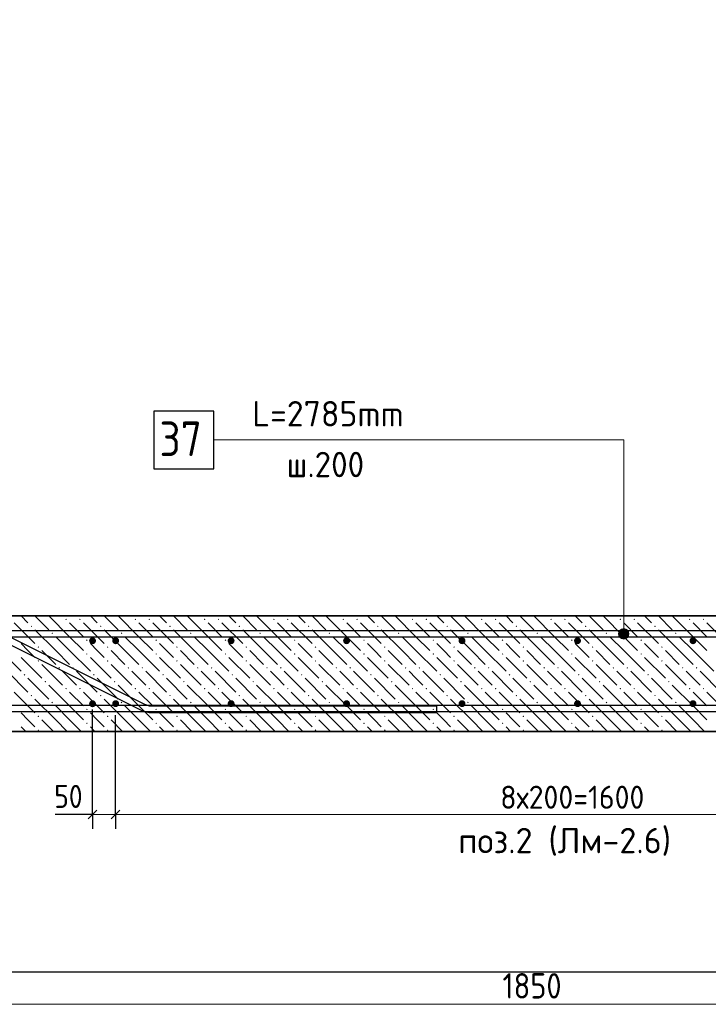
# Model space of a CAD drawing. Header units: millimetres. Extents: x 0 to 21000, y -5 to 14855.
# Tile 19 of 24: x 14002 to 16984, y 7271 to 11536. Entities that reach past the tile are written whole.
import ezdxf

# ---------------------------------------------------------------- set-up
doc = ezdxf.new("R2010")
doc.units = ezdxf.units.MM
for name, color, linetype, lineweight in [('Standard', 7, 'Continuous', 25), ('Обрамление П-обр. равн.', 7, 'Continuous', 25), ('Позиционная метка линия выноска', 7, 'Continuous', 13), ('Размерная линия_ общее', 7, 'Continuous', 13), ('Фоновоя арматура Х1', 7, 'Continuous', 25)]:
    doc.layers.add(name, color=color, linetype=linetype, lineweight=lineweight)
doc.layers.add('ЖБ Лестница', color=7, linetype='Continuous', lineweight=25, true_color=0xe0e0ff)
doc.layers.add('Размерная выноска', color=7, linetype='Continuous')
doc.styles.add('ISOCPEUR', font='txt')

msp = doc.modelspace()

# ---------------------------------------------------------------- hatches: boundary and pattern name
at = {"linetype": 'Continuous', "lineweight": 25, "transparency": 33554687}
for points in [[(14332.5, 8845.9), (14331.3, 8851.7), (14328.1, 8856.5), (14323.2, 8859.8), (14317.5, 8860.9), (14311.7, 8859.8), (14306.8, 8856.5), (14303.6, 8851.7), (14302.5, 8845.9), (14303.6, 8840.2), (14306.8, 8835.3), (14311.7, 8832.1), (14317.5, 8830.9), (14323.2, 8832.1), (14328.1, 8835.3), (14331.3, 8840.2)], [(14332.5, 8572.9), (14331.3, 8578.7), (14328.1, 8583.6), (14323.2, 8586.8), (14317.5, 8587.9), (14311.7, 8586.8), (14306.8, 8583.6), (14303.6, 8578.7), (14302.5, 8572.9), (14303.6, 8567.2), (14306.8, 8562.3), (14311.7, 8559.1), (14317.5, 8557.9), (14323.2, 8559.1), (14328.1, 8562.3), (14331.3, 8567.2)]]:
    msp.add_hatch(color=7, dxfattribs=at).paths.add_polyline_path(points)
at = {"layer": 'ЖБ Лестница', "linetype": 'Continuous', "lineweight": 18, "transparency": 33554687}
for points in [[(14199.7, 8938.4), (14202.9, 8941.7), (14206.2, 8938.4), (14202.9, 8935.2)], [(14259.7, 8938.4), (14262.9, 8941.7), (14266.2, 8938.4), (14262.9, 8935.2)], [(14499.7, 8938.4), (14502.9, 8941.7), (14506.2, 8938.4), (14502.9, 8935.2)], [(14559.7, 8938.4), (14562.9, 8941.7), (14566.2, 8938.4), (14562.9, 8935.2)], [(14799.7, 8938.4), (14802.9, 8941.7), (14806.2, 8938.4), (14802.9, 8935.2)], [(14859.7, 8938.4), (14862.9, 8941.7), (14866.2, 8938.4), (14862.9, 8935.2)], [(15099.7, 8938.4), (15102.9, 8941.7), (15106.2, 8938.4), (15102.9, 8935.2)], [(15159.7, 8938.4), (15162.9, 8941.7), (15166.2, 8938.4), (15162.9, 8935.2)], [(15399.7, 8938.4), (15402.9, 8941.7), (15406.2, 8938.4), (15402.9, 8935.2)], [(15459.7, 8938.4), (15462.9, 8941.7), (15466.2, 8938.4), (15462.9, 8935.2)], [(15699.7, 8938.4), (15702.9, 8941.7), (15706.2, 8938.4), (15702.9, 8935.2)], [(15759.7, 8938.4), (15762.9, 8941.7), (15766.2, 8938.4), (15762.9, 8935.2)], [(15999.7, 8938.4), (16002.9, 8941.7), (16006.2, 8938.4), (16002.9, 8935.2)], [(16059.7, 8938.4), (16062.9, 8941.7), (16066.2, 8938.4), (16062.9, 8935.2)], [(16299.7, 8938.4), (16302.9, 8941.7), (16306.2, 8938.4), (16302.9, 8935.2)], [(16359.7, 8938.4), (16362.9, 8941.7), (16366.2, 8938.4), (16362.9, 8935.2)], [(16599.7, 8938.4), (16602.9, 8941.7), (16606.2, 8938.4), (16602.9, 8935.2)], [(16659.7, 8938.4), (16662.9, 8941.7), (16666.2, 8938.4), (16662.9, 8935.2)], [(16899.7, 8938.4), (16902.9, 8941.7), (16906.2, 8938.4), (16902.9, 8935.2)], [(16959.7, 8938.4), (16962.9, 8941.7), (16966.2, 8938.4), (16962.9, 8935.2)], [(14049.7, 8908.4), (14052.9, 8911.7), (14056.2, 8908.4), (14052.9, 8905.2)], [(14139.7, 8878.4), (14142.9, 8881.7), (14146.2, 8878.4), (14142.9, 8875.2)], [(14349.7, 8908.4), (14352.9, 8911.7), (14356.2, 8908.4), (14352.9, 8905.2)], [(14439.7, 8878.4), (14442.9, 8881.7), (14446.2, 8878.4), (14442.9, 8875.2)], [(14649.7, 8908.4), (14652.9, 8911.7), (14656.2, 8908.4), (14652.9, 8905.2)], [(14739.7, 8878.4), (14742.9, 8881.7), (14746.2, 8878.4), (14742.9, 8875.2)], [(14949.7, 8908.4), (14952.9, 8911.7), (14956.2, 8908.4), (14952.9, 8905.2)], [(15039.7, 8878.4), (15042.9, 8881.7), (15046.2, 8878.4), (15042.9, 8875.2)], [(15249.7, 8908.4), (15252.9, 8911.7), (15256.2, 8908.4), (15252.9, 8905.2)], [(15339.7, 8878.4), (15342.9, 8881.7), (15346.2, 8878.4), (15342.9, 8875.2)], [(15549.7, 8908.4), (15552.9, 8911.7), (15556.2, 8908.4), (15552.9, 8905.2)], [(15639.7, 8878.4), (15642.9, 8881.7), (15646.2, 8878.4), (15642.9, 8875.2)], [(15849.7, 8908.4), (15852.9, 8911.7), (15856.2, 8908.4), (15852.9, 8905.2)], [(15939.7, 8878.4), (15942.9, 8881.7), (15946.2, 8878.4), (15942.9, 8875.2)], [(16149.7, 8908.4), (16152.9, 8911.7), (16156.2, 8908.4), (16152.9, 8905.2)], [(16239.7, 8878.4), (16242.9, 8881.7), (16246.2, 8878.4), (16242.9, 8875.2)], [(16449.7, 8908.4), (16452.9, 8911.7), (16456.2, 8908.4), (16452.9, 8905.2)], [(16539.7, 8878.4), (16542.9, 8881.7), (16546.2, 8878.4), (16542.9, 8875.2)], [(16749.7, 8908.4), (16752.9, 8911.7), (16756.2, 8908.4), (16752.9, 8905.2)], [(16839.7, 8878.4), (16842.9, 8881.7), (16846.2, 8878.4), (16842.9, 8875.2)], [(14289.7, 8848.4), (14292.9, 8851.7), (14296.2, 8848.4), (14292.9, 8845.2)], [(14589.7, 8848.4), (14592.9, 8851.7), (14596.2, 8848.4), (14592.9, 8845.2)], [(14889.7, 8848.4), (14892.9, 8851.7), (14896.2, 8848.4), (14892.9, 8845.2)], [(15189.7, 8848.4), (15192.9, 8851.7), (15196.2, 8848.4), (15192.9, 8845.2)], [(15489.7, 8848.4), (15492.9, 8851.7), (15496.2, 8848.4), (15492.9, 8845.2)], [(15789.7, 8848.4), (15792.9, 8851.7), (15796.2, 8848.4), (15792.9, 8845.2)], [(16089.7, 8848.4), (16092.9, 8851.7), (16096.2, 8848.4), (16092.9, 8845.2)], [(16389.7, 8848.4), (16392.9, 8851.7), (16396.2, 8848.4), (16392.9, 8845.2)], [(16689.7, 8848.4), (16692.9, 8851.7), (16696.2, 8848.4), (16692.9, 8845.2)], [(14079.7, 8818.4), (14082.9, 8821.7), (14086.2, 8818.4), (14082.9, 8815.2)], [(14289.7, 8788.4), (14292.9, 8791.7), (14296.2, 8788.4), (14292.9, 8785.2)], [(14379.7, 8818.4), (14382.9, 8821.7), (14386.2, 8818.4), (14382.9, 8815.2)], [(14589.7, 8788.4), (14592.9, 8791.7), (14596.2, 8788.4), (14592.9, 8785.2)], [(14679.7, 8818.4), (14682.9, 8821.7), (14686.2, 8818.4), (14682.9, 8815.2)], [(14889.7, 8788.4), (14892.9, 8791.7), (14896.2, 8788.4), (14892.9, 8785.2)], [(14979.7, 8818.4), (14982.9, 8821.7), (14986.2, 8818.4), (14982.9, 8815.2)], [(15189.7, 8788.4), (15192.9, 8791.7), (15196.2, 8788.4), (15192.9, 8785.2)], [(15279.7, 8818.4), (15282.9, 8821.7), (15286.2, 8818.4), (15282.9, 8815.2)], [(15489.7, 8788.4), (15492.9, 8791.7), (15496.2, 8788.4), (15492.9, 8785.2)], [(15579.7, 8818.4), (15582.9, 8821.7), (15586.2, 8818.4), (15582.9, 8815.2)], [(15789.7, 8788.4), (15792.9, 8791.7), (15796.2, 8788.4), (15792.9, 8785.2)], [(15879.7, 8818.4), (15882.9, 8821.7), (15886.2, 8818.4), (15882.9, 8815.2)], [(16089.7, 8788.4), (16092.9, 8791.7), (16096.2, 8788.4), (16092.9, 8785.2)], [(16179.7, 8818.4), (16182.9, 8821.7), (16186.2, 8818.4), (16182.9, 8815.2)], [(16389.7, 8788.4), (16392.9, 8791.7), (16396.2, 8788.4), (16392.9, 8785.2)], [(16479.7, 8818.4), (16482.9, 8821.7), (16486.2, 8818.4), (16482.9, 8815.2)], [(16689.7, 8788.4), (16692.9, 8791.7), (16696.2, 8788.4), (16692.9, 8785.2)], [(16779.7, 8818.4), (16782.9, 8821.7), (16786.2, 8818.4), (16782.9, 8815.2)], [(14079.7, 8758.4), (14082.9, 8761.7), (14086.2, 8758.4), (14082.9, 8755.2)], [(14379.7, 8758.4), (14382.9, 8761.7), (14386.2, 8758.4), (14382.9, 8755.2)], [(14679.7, 8758.4), (14682.9, 8761.7), (14686.2, 8758.4), (14682.9, 8755.2)], [(14979.7, 8758.4), (14982.9, 8761.7), (14986.2, 8758.4), (14982.9, 8755.2)], [(15279.7, 8758.4), (15282.9, 8761.7), (15286.2, 8758.4), (15282.9, 8755.2)], [(15579.7, 8758.4), (15582.9, 8761.7), (15586.2, 8758.4), (15582.9, 8755.2)], [(15879.7, 8758.4), (15882.9, 8761.7), (15886.2, 8758.4), (15882.9, 8755.2)], [(16179.7, 8758.4), (16182.9, 8761.7), (16186.2, 8758.4), (16182.9, 8755.2)], [(16479.7, 8758.4), (16482.9, 8761.7), (16486.2, 8758.4), (16482.9, 8755.2)], [(16779.7, 8758.4), (16782.9, 8761.7), (16786.2, 8758.4), (16782.9, 8755.2)], [(14019.7, 8698.4), (14022.9, 8701.7), (14026.2, 8698.4), (14022.9, 8695.2)], [(14169.7, 8728.4), (14172.9, 8731.7), (14176.2, 8728.4), (14172.9, 8725.2)], [(14229.7, 8728.4), (14232.9, 8731.7), (14236.2, 8728.4), (14232.9, 8725.2)], [(14319.7, 8698.4), (14322.9, 8701.7), (14326.2, 8698.4), (14322.9, 8695.2)], [(14469.7, 8728.4), (14472.9, 8731.7), (14476.2, 8728.4), (14472.9, 8725.2)], [(14529.7, 8728.4), (14532.9, 8731.7), (14536.2, 8728.4), (14532.9, 8725.2)], [(14619.7, 8698.4), (14622.9, 8701.7), (14626.2, 8698.4), (14622.9, 8695.2)], [(14769.7, 8728.4), (14772.9, 8731.7), (14776.2, 8728.4), (14772.9, 8725.2)], [(14829.7, 8728.4), (14832.9, 8731.7), (14836.2, 8728.4), (14832.9, 8725.2)], [(14919.7, 8698.4), (14922.9, 8701.7), (14926.2, 8698.4), (14922.9, 8695.2)], [(15069.7, 8728.4), (15072.9, 8731.7), (15076.2, 8728.4), (15072.9, 8725.2)], [(15129.7, 8728.4), (15132.9, 8731.7), (15136.2, 8728.4), (15132.9, 8725.2)], [(15219.7, 8698.4), (15222.9, 8701.7), (15226.2, 8698.4), (15222.9, 8695.2)], [(15369.7, 8728.4), (15372.9, 8731.7), (15376.2, 8728.4), (15372.9, 8725.2)], [(15429.7, 8728.4), (15432.9, 8731.7), (15436.2, 8728.4), (15432.9, 8725.2)], [(15519.7, 8698.4), (15522.9, 8701.7), (15526.2, 8698.4), (15522.9, 8695.2)], [(15669.7, 8728.4), (15672.9, 8731.7), (15676.2, 8728.4), (15672.9, 8725.2)], [(15729.7, 8728.4), (15732.9, 8731.7), (15736.2, 8728.4), (15732.9, 8725.2)], [(15819.7, 8698.4), (15822.9, 8701.7), (15826.2, 8698.4), (15822.9, 8695.2)], [(15969.7, 8728.4), (15972.9, 8731.7), (15976.2, 8728.4), (15972.9, 8725.2)], [(16029.7, 8728.4), (16032.9, 8731.7), (16036.2, 8728.4), (16032.9, 8725.2)], [(16119.7, 8698.4), (16122.9, 8701.7), (16126.2, 8698.4), (16122.9, 8695.2)], [(16269.7, 8728.4), (16272.9, 8731.7), (16276.2, 8728.4), (16272.9, 8725.2)], [(16329.7, 8728.4), (16332.9, 8731.7), (16336.2, 8728.4), (16332.9, 8725.2)], [(16419.7, 8698.4), (16422.9, 8701.7), (16426.2, 8698.4), (16422.9, 8695.2)], [(16569.7, 8728.4), (16572.9, 8731.7), (16576.2, 8728.4), (16572.9, 8725.2)], [(16629.7, 8728.4), (16632.9, 8731.7), (16636.2, 8728.4), (16632.9, 8725.2)], [(16719.7, 8698.4), (16722.9, 8701.7), (16726.2, 8698.4), (16722.9, 8695.2)], [(16869.7, 8728.4), (16872.9, 8731.7), (16876.2, 8728.4), (16872.9, 8725.2)], [(16929.7, 8728.4), (16932.9, 8731.7), (16936.2, 8728.4), (16932.9, 8725.2)], [(14109.7, 8668.4), (14112.9, 8671.7), (14116.2, 8668.4), (14112.9, 8665.2)], [(14409.7, 8668.4), (14412.9, 8671.7), (14416.2, 8668.4), (14412.9, 8665.2)], [(14709.7, 8668.4), (14712.9, 8671.7), (14716.2, 8668.4), (14712.9, 8665.2)], [(15009.7, 8668.4), (15012.9, 8671.7), (15016.2, 8668.4), (15012.9, 8665.2)], [(15309.7, 8668.4), (15312.9, 8671.7), (15316.2, 8668.4), (15312.9, 8665.2)], [(15609.7, 8668.4), (15612.9, 8671.7), (15616.2, 8668.4), (15612.9, 8665.2)], [(15909.7, 8668.4), (15912.9, 8671.7), (15916.2, 8668.4), (15912.9, 8665.2)], [(16209.7, 8668.4), (16212.9, 8671.7), (16216.2, 8668.4), (16212.9, 8665.2)], [(16509.7, 8668.4), (16512.9, 8671.7), (16516.2, 8668.4), (16512.9, 8665.2)], [(16809.7, 8668.4), (16812.9, 8671.7), (16816.2, 8668.4), (16812.9, 8665.2)], [(14199.7, 8638.4), (14202.9, 8641.7), (14206.2, 8638.4), (14202.9, 8635.2)], [(14259.7, 8638.4), (14262.9, 8641.7), (14266.2, 8638.4), (14262.9, 8635.2)], [(14499.7, 8638.4), (14502.9, 8641.7), (14506.2, 8638.4), (14502.9, 8635.2)], [(14559.7, 8638.4), (14562.9, 8641.7), (14566.2, 8638.4), (14562.9, 8635.2)], [(14799.7, 8638.4), (14802.9, 8641.7), (14806.2, 8638.4), (14802.9, 8635.2)], [(14859.7, 8638.4), (14862.9, 8641.7), (14866.2, 8638.4), (14862.9, 8635.2)], [(15099.7, 8638.4), (15102.9, 8641.7), (15106.2, 8638.4), (15102.9, 8635.2)], [(15159.7, 8638.4), (15162.9, 8641.7), (15166.2, 8638.4), (15162.9, 8635.2)], [(15399.7, 8638.4), (15402.9, 8641.7), (15406.2, 8638.4), (15402.9, 8635.2)], [(15459.7, 8638.4), (15462.9, 8641.7), (15466.2, 8638.4), (15462.9, 8635.2)], [(15699.7, 8638.4), (15702.9, 8641.7), (15706.2, 8638.4), (15702.9, 8635.2)], [(15759.7, 8638.4), (15762.9, 8641.7), (15766.2, 8638.4), (15762.9, 8635.2)], [(15999.7, 8638.4), (16002.9, 8641.7), (16006.2, 8638.4), (16002.9, 8635.2)], [(16059.7, 8638.4), (16062.9, 8641.7), (16066.2, 8638.4), (16062.9, 8635.2)], [(16299.7, 8638.4), (16302.9, 8641.7), (16306.2, 8638.4), (16302.9, 8635.2)], [(16359.7, 8638.4), (16362.9, 8641.7), (16366.2, 8638.4), (16362.9, 8635.2)], [(16599.7, 8638.4), (16602.9, 8641.7), (16606.2, 8638.4), (16602.9, 8635.2)], [(16659.7, 8638.4), (16662.9, 8641.7), (16666.2, 8638.4), (16662.9, 8635.2)], [(16899.7, 8638.4), (16902.9, 8641.7), (16906.2, 8638.4), (16902.9, 8635.2)], [(16959.7, 8638.4), (16962.9, 8641.7), (16966.2, 8638.4), (16962.9, 8635.2)], [(14049.7, 8608.4), (14052.9, 8611.7), (14056.2, 8608.4), (14052.9, 8605.2)], [(14139.7, 8578.4), (14142.9, 8581.7), (14146.2, 8578.4), (14142.9, 8575.2)], [(14349.7, 8608.4), (14352.9, 8611.7), (14356.2, 8608.4), (14352.9, 8605.2)], [(14439.7, 8578.4), (14442.9, 8581.7), (14446.2, 8578.4), (14442.9, 8575.2)], [(14649.7, 8608.4), (14652.9, 8611.7), (14656.2, 8608.4), (14652.9, 8605.2)], [(14739.7, 8578.4), (14742.9, 8581.7), (14746.2, 8578.4), (14742.9, 8575.2)], [(14949.7, 8608.4), (14952.9, 8611.7), (14956.2, 8608.4), (14952.9, 8605.2)], [(15039.7, 8578.4), (15042.9, 8581.7), (15046.2, 8578.4), (15042.9, 8575.2)], [(15249.7, 8608.4), (15252.9, 8611.7), (15256.2, 8608.4), (15252.9, 8605.2)], [(15339.7, 8578.4), (15342.9, 8581.7), (15346.2, 8578.4), (15342.9, 8575.2)], [(15549.7, 8608.4), (15552.9, 8611.7), (15556.2, 8608.4), (15552.9, 8605.2)], [(15639.7, 8578.4), (15642.9, 8581.7), (15646.2, 8578.4), (15642.9, 8575.2)], [(15849.7, 8608.4), (15852.9, 8611.7), (15856.2, 8608.4), (15852.9, 8605.2)], [(15939.7, 8578.4), (15942.9, 8581.7), (15946.2, 8578.4), (15942.9, 8575.2)], [(16149.7, 8608.4), (16152.9, 8611.7), (16156.2, 8608.4), (16152.9, 8605.2)], [(16239.7, 8578.4), (16242.9, 8581.7), (16246.2, 8578.4), (16242.9, 8575.2)], [(16449.7, 8608.4), (16452.9, 8611.7), (16456.2, 8608.4), (16452.9, 8605.2)], [(16539.7, 8578.4), (16542.9, 8581.7), (16546.2, 8578.4), (16542.9, 8575.2)], [(16749.7, 8608.4), (16752.9, 8611.7), (16756.2, 8608.4), (16752.9, 8605.2)], [(16839.7, 8578.4), (16842.9, 8581.7), (16846.2, 8578.4), (16842.9, 8575.2)], [(14289.7, 8548.4), (14292.9, 8551.7), (14296.2, 8548.4), (14292.9, 8545.2)], [(14589.7, 8548.4), (14592.9, 8551.7), (14596.2, 8548.4), (14592.9, 8545.2)], [(14889.7, 8548.4), (14892.9, 8551.7), (14896.2, 8548.4), (14892.9, 8545.2)], [(15189.7, 8548.4), (15192.9, 8551.7), (15196.2, 8548.4), (15192.9, 8545.2)], [(15489.7, 8548.4), (15492.9, 8551.7), (15496.2, 8548.4), (15492.9, 8545.2)], [(15789.7, 8548.4), (15792.9, 8551.7), (15796.2, 8548.4), (15792.9, 8545.2)], [(16089.7, 8548.4), (16092.9, 8551.7), (16096.2, 8548.4), (16092.9, 8545.2)], [(16389.7, 8548.4), (16392.9, 8551.7), (16396.2, 8548.4), (16392.9, 8545.2)], [(16689.7, 8548.4), (16692.9, 8551.7), (16696.2, 8548.4), (16692.9, 8545.2)], [(14079.7, 8518.4), (14082.9, 8521.7), (14086.2, 8518.4), (14082.9, 8515.2)], [(14289.7, 8488.4), (14292.9, 8491.7), (14296.2, 8488.4), (14292.9, 8485.2)], [(14379.7, 8518.4), (14382.9, 8521.7), (14386.2, 8518.4), (14382.9, 8515.2)], [(14589.7, 8488.4), (14592.9, 8491.7), (14596.2, 8488.4), (14592.9, 8485.2)], [(14679.7, 8518.4), (14682.9, 8521.7), (14686.2, 8518.4), (14682.9, 8515.2)], [(14889.7, 8488.4), (14892.9, 8491.7), (14896.2, 8488.4), (14892.9, 8485.2)], [(14979.7, 8518.4), (14982.9, 8521.7), (14986.2, 8518.4), (14982.9, 8515.2)], [(15189.7, 8488.4), (15192.9, 8491.7), (15196.2, 8488.4), (15192.9, 8485.2)], [(15279.7, 8518.4), (15282.9, 8521.7), (15286.2, 8518.4), (15282.9, 8515.2)], [(15489.7, 8488.4), (15492.9, 8491.7), (15496.2, 8488.4), (15492.9, 8485.2)], [(15579.7, 8518.4), (15582.9, 8521.7), (15586.2, 8518.4), (15582.9, 8515.2)], [(15789.7, 8488.4), (15792.9, 8491.7), (15796.2, 8488.4), (15792.9, 8485.2)], [(15879.7, 8518.4), (15882.9, 8521.7), (15886.2, 8518.4), (15882.9, 8515.2)], [(16089.7, 8488.4), (16092.9, 8491.7), (16096.2, 8488.4), (16092.9, 8485.2)], [(16179.7, 8518.4), (16182.9, 8521.7), (16186.2, 8518.4), (16182.9, 8515.2)], [(16389.7, 8488.4), (16392.9, 8491.7), (16396.2, 8488.4), (16392.9, 8485.2)], [(16479.7, 8518.4), (16482.9, 8521.7), (16486.2, 8518.4), (16482.9, 8515.2)], [(16689.7, 8488.4), (16692.9, 8491.7), (16696.2, 8488.4), (16692.9, 8485.2)], [(16779.7, 8518.4), (16782.9, 8521.7), (16786.2, 8518.4), (16782.9, 8515.2)], [(14079.7, 8458.4), (14082.9, 8461.7), (14086.2, 8458.4), (14082.9, 8455.2)], [(14379.7, 8458.4), (14382.9, 8461.7), (14386.2, 8458.4), (14382.9, 8455.2)], [(14679.7, 8458.4), (14682.9, 8461.7), (14686.2, 8458.4), (14682.9, 8455.2)], [(14979.7, 8458.4), (14982.9, 8461.7), (14986.2, 8458.4), (14982.9, 8455.2)], [(15279.7, 8458.4), (15282.9, 8461.7), (15286.2, 8458.4), (15282.9, 8455.2)], [(15579.7, 8458.4), (15582.9, 8461.7), (15586.2, 8458.4), (15582.9, 8455.2)], [(15879.7, 8458.4), (15882.9, 8461.7), (15886.2, 8458.4), (15882.9, 8455.2)], [(16179.7, 8458.4), (16182.9, 8461.7), (16186.2, 8458.4), (16182.9, 8455.2)], [(16479.7, 8458.4), (16482.9, 8461.7), (16486.2, 8458.4), (16482.9, 8455.2)], [(16779.7, 8458.4), (16782.9, 8461.7), (16786.2, 8458.4), (16782.9, 8455.2)]]:
    msp.add_hatch(color=7, dxfattribs=at).paths.add_polyline_path(points, flags=16)
at = {"layer": 'Позиционная метка линия выноска', "linetype": 'Continuous', "lineweight": 13, "transparency": 33554687}
for points in [[(16636.7, 8887.2), (16598, 8887.2), (16594.9, 8875.9)], [(16636.7, 8887.2), (16594.9, 8875.9), (16639.9, 8875.9)], [(16639.9, 8875.9), (16594.9, 8875.9), (16598, 8864.7)], [(16628.6, 8895.3), (16606.1, 8895.3), (16598, 8887.2)], [(16628.6, 8895.3), (16598, 8887.2), (16636.7, 8887.2)], [(16639.9, 8875.9), (16598, 8864.7), (16636.7, 8864.7)], [(16606.1, 8895.3), (16628.6, 8895.3), (16617.4, 8898.4)], [(16636.7, 8864.7), (16598, 8864.7), (16606.1, 8856.6)], [(16636.7, 8864.7), (16606.1, 8856.6), (16628.6, 8856.6)], [(16628.6, 8856.6), (16606.1, 8856.6), (16617.4, 8853.4)]]:
    msp.add_hatch(color=7, dxfattribs=at).paths.add_polyline_path(points)
at = {"layer": 'Фоновоя арматура Х1', "linetype": 'Continuous', "lineweight": 35, "transparency": 33554687}
for points in [[(14432.5, 8845.9), (14431.4, 8851.7), (14428.1, 8856.5), (14423.2, 8859.8), (14417.5, 8860.9), (14411.8, 8859.8), (14406.9, 8856.5), (14403.6, 8851.7), (14402.5, 8845.9), (14403.6, 8840.2), (14406.9, 8835.3), (14411.8, 8832.1), (14417.5, 8830.9), (14423.2, 8832.1), (14428.1, 8835.3), (14431.4, 8840.2)], [(14932.5, 8845.9), (14931.4, 8851.7), (14928.1, 8856.5), (14923.2, 8859.8), (14917.5, 8860.9), (14911.8, 8859.8), (14906.9, 8856.5), (14903.6, 8851.7), (14902.5, 8845.9), (14903.6, 8840.2), (14906.9, 8835.3), (14911.8, 8832.1), (14917.5, 8830.9), (14923.2, 8832.1), (14928.1, 8835.3), (14931.4, 8840.2)], [(15432.5, 8845.9), (15431.4, 8851.7), (15428.1, 8856.5), (15423.2, 8859.8), (15417.5, 8860.9), (15411.8, 8859.8), (15406.9, 8856.5), (15403.6, 8851.7), (15402.5, 8845.9), (15403.6, 8840.2), (15406.9, 8835.3), (15411.8, 8832.1), (15417.5, 8830.9), (15423.2, 8832.1), (15428.1, 8835.3), (15431.4, 8840.2)], [(15932.5, 8845.9), (15931.4, 8851.7), (15928.1, 8856.5), (15923.2, 8859.8), (15917.5, 8860.9), (15911.8, 8859.8), (15906.9, 8856.5), (15903.6, 8851.7), (15902.5, 8845.9), (15903.6, 8840.2), (15906.9, 8835.3), (15911.8, 8832.1), (15917.5, 8830.9), (15923.2, 8832.1), (15928.1, 8835.3), (15931.4, 8840.2)], [(16432.5, 8845.9), (16431.4, 8851.7), (16428.1, 8856.5), (16423.2, 8859.8), (16417.5, 8860.9), (16411.8, 8859.8), (16406.9, 8856.5), (16403.6, 8851.7), (16402.5, 8845.9), (16403.6, 8840.2), (16406.9, 8835.3), (16411.8, 8832.1), (16417.5, 8830.9), (16423.2, 8832.1), (16428.1, 8835.3), (16431.4, 8840.2)], [(16932.5, 8845.9), (16931.4, 8851.7), (16928.1, 8856.5), (16923.2, 8859.8), (16917.5, 8860.9), (16911.8, 8859.8), (16906.9, 8856.5), (16903.6, 8851.7), (16902.5, 8845.9), (16903.6, 8840.2), (16906.9, 8835.3), (16911.8, 8832.1), (16917.5, 8830.9), (16923.2, 8832.1), (16928.1, 8835.3), (16931.4, 8840.2)], [(14432.5, 8573.4), (14431.4, 8579.2), (14428.1, 8584), (14423.2, 8587.3), (14417.5, 8588.4), (14411.8, 8587.3), (14406.9, 8584), (14403.6, 8579.2), (14402.5, 8573.4), (14403.6, 8567.7), (14406.9, 8562.8), (14411.8, 8559.6), (14417.5, 8558.4), (14423.2, 8559.6), (14428.1, 8562.8), (14431.4, 8567.7)], [(14932.5, 8573.4), (14931.4, 8579.2), (14928.1, 8584), (14923.2, 8587.3), (14917.5, 8588.4), (14911.8, 8587.3), (14906.9, 8584), (14903.6, 8579.2), (14902.5, 8573.4), (14903.6, 8567.7), (14906.9, 8562.8), (14911.8, 8559.6), (14917.5, 8558.4), (14923.2, 8559.6), (14928.1, 8562.8), (14931.4, 8567.7)], [(15432.5, 8573.4), (15431.4, 8579.2), (15428.1, 8584), (15423.2, 8587.3), (15417.5, 8588.4), (15411.8, 8587.3), (15406.9, 8584), (15403.6, 8579.2), (15402.5, 8573.4), (15403.6, 8567.7), (15406.9, 8562.8), (15411.8, 8559.6), (15417.5, 8558.4), (15423.2, 8559.6), (15428.1, 8562.8), (15431.4, 8567.7)], [(15932.5, 8573.4), (15931.4, 8579.2), (15928.1, 8584), (15923.2, 8587.3), (15917.5, 8588.4), (15911.8, 8587.3), (15906.9, 8584), (15903.6, 8579.2), (15902.5, 8573.4), (15903.6, 8567.7), (15906.9, 8562.8), (15911.8, 8559.6), (15917.5, 8558.4), (15923.2, 8559.6), (15928.1, 8562.8), (15931.4, 8567.7)], [(16432.5, 8573.4), (16431.4, 8579.2), (16428.1, 8584), (16423.2, 8587.3), (16417.5, 8588.4), (16411.8, 8587.3), (16406.9, 8584), (16403.6, 8579.2), (16402.5, 8573.4), (16403.6, 8567.7), (16406.9, 8562.8), (16411.8, 8559.6), (16417.5, 8558.4), (16423.2, 8559.6), (16428.1, 8562.8), (16431.4, 8567.7)], [(16932.5, 8573.4), (16931.4, 8579.2), (16928.1, 8584), (16923.2, 8587.3), (16917.5, 8588.4), (16911.8, 8587.3), (16906.9, 8584), (16903.6, 8579.2), (16902.5, 8573.4), (16903.6, 8567.7), (16906.9, 8562.8), (16911.8, 8559.6), (16917.5, 8558.4), (16923.2, 8559.6), (16928.1, 8562.8), (16931.4, 8567.7)]]:
    msp.add_hatch(color=7, dxfattribs=at).paths.add_polyline_path(points)

# ---------------------------------------------------------------- linework, layer by layer
at = {"color": 7, "linetype": 'Continuous', "lineweight": 25, "transparency": 33554687}
for points in [[(5024, 13014.5), (13903.1, 8574.9), (13906.9, 8573.2), (13910.8, 8571.7), (13914.7, 8570.4), (13918.6, 8569.4), (13922.6, 8568.6), (13926.7, 8568), (13930.8, 8567.6), (13935, 8567.4), (18962.1, 8567.4), (18962.1, 8537.4)], [(18962.1, 8537.4), (13934.4, 8537.4), (13928.8, 8537.6), (13923, 8538.2), (13917.3, 8539), (13911.7, 8540.2), (13906.2, 8541.7), (13900.7, 8543.4), (13895.3, 8545.5), (13890.2, 8547.8), (5011.2, 12987.4)], [(5673.6, 13005.5), (14543, 8570.8), (14546.8, 8569.1), (14550.7, 8567.6), (14554.6, 8566.3), (14558.6, 8565.3), (14562.6, 8564.5), (14566.6, 8563.8), (14570.7, 8563.5), (14574.9, 8563.3), (15807, 8563.3), (15807, 8533.3), (14574.3, 8533.3), (14568.7, 8533.5), (14563, 8534.1), (14557.3, 8534.9), (14551.7, 8536.1), (14546.1, 8537.5), (14540.6, 8539.3), (14535.3, 8541.4), (14530.1, 8543.7), (5660.7, 12978.4)]]:
    msp.add_lwpolyline(points, dxfattribs=at)
at = {"layer": 'Standard', "color": 254, "linetype": 'Continuous', "lineweight": 25, "true_color": 0xc4c4ff, "transparency": 33554687}
msp.add_lwpolyline([(1561.4, 7410.9), (20514.7, 7410.9), (20514.7, 13946.1), (1561.4, 13946.1), (1561.4, 7410.9)], dxfattribs=at)
at = {"layer": 'ЖБ Лестница', "color": 7, "linetype": 'Continuous', "lineweight": 35, "transparency": 33554687}
for p, q in [((18542.9, 8953.4), (13917.9, 8953.4)), ((13917.9, 8453.4), (18542.9, 8453.4))]:
    msp.add_line(p, q, dxfattribs=at)
at = {"layer": 'ЖБ Лестница', "color": 9, "linetype": 'Continuous', "lineweight": 18, "true_color": 0xc7c7c7, "transparency": 33554687}
for p, q in [((13977.9, 8923.4), (14067.9, 8833.4)), ((14007.9, 8953.4), (14037.9, 8923.4)), ((14067.9, 8953.4), (14127.9, 8893.4)), ((14217.9, 8863.4), (14127.9, 8953.4)), ((14187.9, 8953.4), (14187.9, 8953.4)), ((14217.9, 8923.4), (14277.9, 8863.4)), ((14247.9, 8953.4), (14247.9, 8953.4)), ((14277.9, 8923.4), (14367.9, 8833.4)), ((14307.9, 8953.4), (14337.9, 8923.4)), ((14367.9, 8953.4), (14427.9, 8893.4)), ((14517.9, 8863.4), (14427.9, 8953.4)), ((14487.9, 8953.4), (14487.9, 8953.4)), ((14517.9, 8923.4), (14577.9, 8863.4)), ((14547.9, 8953.4), (14547.9, 8953.4)), ((14577.9, 8923.4), (14667.9, 8833.4)), ((14607.9, 8953.4), (14637.9, 8923.4)), ((14667.9, 8953.4), (14727.9, 8893.4)), ((14817.9, 8863.4), (14727.9, 8953.4)), ((14787.9, 8953.4), (14787.9, 8953.4)), ((14817.9, 8923.4), (14877.9, 8863.4)), ((14847.9, 8953.4), (14847.9, 8953.4)), ((14877.9, 8923.4), (14967.9, 8833.4)), ((14907.9, 8953.4), (14937.9, 8923.4)), ((14967.9, 8953.4), (15027.9, 8893.4)), ((15117.9, 8863.4), (15027.9, 8953.4)), ((15087.9, 8953.4), (15087.9, 8953.4)), ((15117.9, 8923.4), (15177.9, 8863.4)), ((15147.9, 8953.4), (15147.9, 8953.4)), ((15177.9, 8923.4), (15267.9, 8833.4)), ((15207.9, 8953.4), (15237.9, 8923.4)), ((15267.9, 8953.4), (15327.9, 8893.4)), ((15417.9, 8863.4), (15327.9, 8953.4)), ((15387.9, 8953.4), (15387.9, 8953.4)), ((15417.9, 8923.4), (15477.9, 8863.4)), ((15447.9, 8953.4), (15447.9, 8953.4)), ((15477.9, 8923.4), (15567.9, 8833.4)), ((15507.9, 8953.4), (15537.9, 8923.4)), ((15567.9, 8953.4), (15627.9, 8893.4)), ((15717.9, 8863.4), (15627.9, 8953.4)), ((15687.9, 8953.4), (15687.9, 8953.4)), ((15717.9, 8923.4), (15777.9, 8863.4)), ((15747.9, 8953.4), (15747.9, 8953.4)), ((15777.9, 8923.4), (15867.9, 8833.4)), ((15807.9, 8953.4), (15837.9, 8923.4)), ((15867.9, 8953.4), (15927.9, 8893.4)), ((16017.9, 8863.4), (15927.9, 8953.4)), ((15987.9, 8953.4), (15987.9, 8953.4)), ((16017.9, 8923.4), (16077.9, 8863.4)), ((16047.9, 8953.4), (16047.9, 8953.4)), ((16077.9, 8923.4), (16167.9, 8833.4)), ((16107.9, 8953.4), (16137.9, 8923.4)), ((16167.9, 8953.4), (16227.9, 8893.4)), ((16317.9, 8863.4), (16227.9, 8953.4)), ((16287.9, 8953.4), (16287.9, 8953.4)), ((16317.9, 8923.4), (16377.9, 8863.4)), ((16347.9, 8953.4), (16347.9, 8953.4)), ((16377.9, 8923.4), (16467.9, 8833.4)), ((16407.9, 8953.4), (16437.9, 8923.4)), ((16467.9, 8953.4), (16527.9, 8893.4)), ((16617.9, 8863.4), (16527.9, 8953.4)), ((16587.9, 8953.4), (16587.9, 8953.4)), ((16617.9, 8923.4), (16677.9, 8863.4)), ((16647.9, 8953.4), (16647.9, 8953.4)), ((16677.9, 8923.4), (16767.9, 8833.4)), ((16707.9, 8953.4), (16737.9, 8923.4)), ((16767.9, 8953.4), (16827.9, 8893.4)), ((16917.9, 8863.4), (16827.9, 8953.4)), ((16887.9, 8953.4), (16887.9, 8953.4)), ((16917.9, 8923.4), (16977.9, 8863.4)), ((16947.9, 8953.4), (16947.9, 8953.4)), ((16977.9, 8923.4), (17067.9, 8833.4)), ((14157.9, 8803.4), (14067.9, 8893.4)), ((14457.9, 8803.4), (14367.9, 8893.4)), ((14757.9, 8803.4), (14667.9, 8893.4)), ((15057.9, 8803.4), (14967.9, 8893.4)), ((15357.9, 8803.4), (15267.9, 8893.4)), ((15657.9, 8803.4), (15567.9, 8893.4)), ((15957.9, 8803.4), (15867.9, 8893.4)), ((16257.9, 8803.4), (16167.9, 8893.4)), ((16557.9, 8803.4), (16467.9, 8893.4)), ((16857.9, 8803.4), (16767.9, 8893.4)), ((14037.9, 8803.4), (14007.9, 8833.4)), ((14157.9, 8863.4), (14217.9, 8803.4)), ((14217.9, 8863.4), (14277.9, 8803.4)), ((14337.9, 8803.4), (14307.9, 8833.4)), ((14457.9, 8863.4), (14517.9, 8803.4)), ((14517.9, 8863.4), (14577.9, 8803.4)), ((14637.9, 8803.4), (14607.9, 8833.4)), ((14757.9, 8863.4), (14817.9, 8803.4)), ((14817.9, 8863.4), (14877.9, 8803.4)), ((14937.9, 8803.4), (14907.9, 8833.4)), ((15057.9, 8863.4), (15117.9, 8803.4)), ((15117.9, 8863.4), (15177.9, 8803.4)), ((15237.9, 8803.4), (15207.9, 8833.4)), ((15357.9, 8863.4), (15417.9, 8803.4)), ((15417.9, 8863.4), (15477.9, 8803.4)), ((15537.9, 8803.4), (15507.9, 8833.4)), ((15657.9, 8863.4), (15717.9, 8803.4)), ((15717.9, 8863.4), (15777.9, 8803.4)), ((15837.9, 8803.4), (15807.9, 8833.4)), ((15957.9, 8863.4), (16017.9, 8803.4)), ((16017.9, 8863.4), (16077.9, 8803.4)), ((16137.9, 8803.4), (16107.9, 8833.4)), ((16257.9, 8863.4), (16317.9, 8803.4)), ((16317.9, 8863.4), (16377.9, 8803.4)), ((16437.9, 8803.4), (16407.9, 8833.4)), ((16557.9, 8863.4), (16617.9, 8803.4)), ((16617.9, 8863.4), (16677.9, 8803.4)), ((16737.9, 8803.4), (16707.9, 8833.4)), ((16857.9, 8863.4), (16917.9, 8803.4)), ((16917.9, 8863.4), (16977.9, 8803.4)), ((13917.9, 8803.4), (14007.9, 8713.4)), ((14067.9, 8773.4), (14037.9, 8803.4)), ((14097.9, 8803.4), (14157.9, 8743.4)), ((14157.9, 8803.4), (14217.9, 8743.4)), ((14217.9, 8803.4), (14307.9, 8713.4)), ((14367.9, 8773.4), (14337.9, 8803.4)), ((14397.9, 8803.4), (14457.9, 8743.4)), ((14457.9, 8803.4), (14517.9, 8743.4)), ((14517.9, 8803.4), (14607.9, 8713.4)), ((14667.9, 8773.4), (14637.9, 8803.4)), ((14697.9, 8803.4), (14757.9, 8743.4)), ((14757.9, 8803.4), (14817.9, 8743.4)), ((14817.9, 8803.4), (14907.9, 8713.4)), ((14967.9, 8773.4), (14937.9, 8803.4)), ((14997.9, 8803.4), (15057.9, 8743.4)), ((15057.9, 8803.4), (15117.9, 8743.4)), ((15117.9, 8803.4), (15207.9, 8713.4)), ((15267.9, 8773.4), (15237.9, 8803.4)), ((15297.9, 8803.4), (15357.9, 8743.4)), ((15357.9, 8803.4), (15417.9, 8743.4)), ((15417.9, 8803.4), (15507.9, 8713.4)), ((15567.9, 8773.4), (15537.9, 8803.4)), ((15597.9, 8803.4), (15657.9, 8743.4)), ((15657.9, 8803.4), (15717.9, 8743.4)), ((15717.9, 8803.4), (15807.9, 8713.4)), ((15867.9, 8773.4), (15837.9, 8803.4)), ((15897.9, 8803.4), (15957.9, 8743.4)), ((15957.9, 8803.4), (16017.9, 8743.4)), ((16017.9, 8803.4), (16107.9, 8713.4)), ((16167.9, 8773.4), (16137.9, 8803.4)), ((16197.9, 8803.4), (16257.9, 8743.4)), ((16257.9, 8803.4), (16317.9, 8743.4)), ((16317.9, 8803.4), (16407.9, 8713.4)), ((16467.9, 8773.4), (16437.9, 8803.4)), ((16497.9, 8803.4), (16557.9, 8743.4)), ((16557.9, 8803.4), (16617.9, 8743.4)), ((16617.9, 8803.4), (16707.9, 8713.4)), ((16767.9, 8773.4), (16737.9, 8803.4)), ((16797.9, 8803.4), (16857.9, 8743.4)), ((16857.9, 8803.4), (16917.9, 8743.4)), ((16917.9, 8803.4), (17007.9, 8713.4)), ((14007.9, 8773.4), (14097.9, 8683.4)), ((14307.9, 8773.4), (14397.9, 8683.4)), ((14607.9, 8773.4), (14697.9, 8683.4)), ((14907.9, 8773.4), (14997.9, 8683.4)), ((15207.9, 8773.4), (15297.9, 8683.4)), ((15507.9, 8773.4), (15597.9, 8683.4)), ((15807.9, 8773.4), (15897.9, 8683.4)), ((16107.9, 8773.4), (16197.9, 8683.4)), ((16407.9, 8773.4), (16497.9, 8683.4)), ((16707.9, 8773.4), (16797.9, 8683.4)), ((13947.9, 8713.4), (14037.9, 8623.4)), ((14097.9, 8743.4), (14187.9, 8653.4)), ((14217.9, 8683.4), (14187.9, 8713.4)), ((14247.9, 8713.4), (14337.9, 8623.4)), ((14397.9, 8743.4), (14487.9, 8653.4)), ((14517.9, 8683.4), (14487.9, 8713.4)), ((14547.9, 8713.4), (14637.9, 8623.4)), ((14697.9, 8743.4), (14787.9, 8653.4)), ((14817.9, 8683.4), (14787.9, 8713.4)), ((14847.9, 8713.4), (14937.9, 8623.4)), ((14997.9, 8743.4), (15087.9, 8653.4)), ((15117.9, 8683.4), (15087.9, 8713.4)), ((15147.9, 8713.4), (15237.9, 8623.4)), ((15297.9, 8743.4), (15387.9, 8653.4)), ((15417.9, 8683.4), (15387.9, 8713.4)), ((15447.9, 8713.4), (15537.9, 8623.4)), ((15597.9, 8743.4), (15687.9, 8653.4)), ((15717.9, 8683.4), (15687.9, 8713.4)), ((15747.9, 8713.4), (15837.9, 8623.4)), ((15897.9, 8743.4), (15987.9, 8653.4)), ((16017.9, 8683.4), (15987.9, 8713.4)), ((16047.9, 8713.4), (16137.9, 8623.4)), ((16197.9, 8743.4), (16287.9, 8653.4)), ((16317.9, 8683.4), (16287.9, 8713.4)), ((16347.9, 8713.4), (16437.9, 8623.4)), ((16497.9, 8743.4), (16587.9, 8653.4)), ((16617.9, 8683.4), (16587.9, 8713.4)), ((16647.9, 8713.4), (16737.9, 8623.4)), ((16797.9, 8743.4), (16887.9, 8653.4)), ((16917.9, 8683.4), (16887.9, 8713.4)), ((16947.9, 8713.4), (17037.9, 8623.4)), ((14037.9, 8683.4), (14127.9, 8593.4)), ((14247.9, 8653.4), (14217.9, 8683.4)), ((14337.9, 8683.4), (14427.9, 8593.4)), ((14547.9, 8653.4), (14517.9, 8683.4)), ((14637.9, 8683.4), (14727.9, 8593.4)), ((14847.9, 8653.4), (14817.9, 8683.4)), ((14937.9, 8683.4), (15027.9, 8593.4)), ((15147.9, 8653.4), (15117.9, 8683.4)), ((15237.9, 8683.4), (15327.9, 8593.4)), ((15447.9, 8653.4), (15417.9, 8683.4)), ((15537.9, 8683.4), (15627.9, 8593.4)), ((15747.9, 8653.4), (15717.9, 8683.4)), ((15837.9, 8683.4), (15927.9, 8593.4)), ((16047.9, 8653.4), (16017.9, 8683.4)), ((16137.9, 8683.4), (16227.9, 8593.4)), ((16347.9, 8653.4), (16317.9, 8683.4)), ((16437.9, 8683.4), (16527.9, 8593.4)), ((16647.9, 8653.4), (16617.9, 8683.4)), ((16737.9, 8683.4), (16827.9, 8593.4)), ((16947.9, 8653.4), (16917.9, 8683.4)), ((13977.9, 8623.4), (14067.9, 8533.4)), ((14217.9, 8563.4), (14127.9, 8653.4)), ((14217.9, 8623.4), (14277.9, 8563.4)), ((14277.9, 8623.4), (14367.9, 8533.4)), ((14517.9, 8563.4), (14427.9, 8653.4)), ((14517.9, 8623.4), (14577.9, 8563.4)), ((14577.9, 8623.4), (14667.9, 8533.4)), ((14817.9, 8563.4), (14727.9, 8653.4)), ((14817.9, 8623.4), (14877.9, 8563.4)), ((14877.9, 8623.4), (14967.9, 8533.4)), ((15117.9, 8563.4), (15027.9, 8653.4)), ((15117.9, 8623.4), (15177.9, 8563.4)), ((15177.9, 8623.4), (15267.9, 8533.4)), ((15417.9, 8563.4), (15327.9, 8653.4)), ((15417.9, 8623.4), (15477.9, 8563.4)), ((15477.9, 8623.4), (15567.9, 8533.4)), ((15717.9, 8563.4), (15627.9, 8653.4)), ((15717.9, 8623.4), (15777.9, 8563.4)), ((15777.9, 8623.4), (15867.9, 8533.4)), ((16017.9, 8563.4), (15927.9, 8653.4)), ((16017.9, 8623.4), (16077.9, 8563.4)), ((16077.9, 8623.4), (16167.9, 8533.4)), ((16317.9, 8563.4), (16227.9, 8653.4)), ((16317.9, 8623.4), (16377.9, 8563.4)), ((16377.9, 8623.4), (16467.9, 8533.4)), ((16617.9, 8563.4), (16527.9, 8653.4)), ((16617.9, 8623.4), (16677.9, 8563.4)), ((16677.9, 8623.4), (16767.9, 8533.4)), ((16917.9, 8563.4), (16827.9, 8653.4)), ((16917.9, 8623.4), (16977.9, 8563.4)), ((16977.9, 8623.4), (17067.9, 8533.4)), ((14157.9, 8503.4), (14067.9, 8593.4)), ((14457.9, 8503.4), (14367.9, 8593.4)), ((14757.9, 8503.4), (14667.9, 8593.4)), ((15057.9, 8503.4), (14967.9, 8593.4)), ((15357.9, 8503.4), (15267.9, 8593.4)), ((15657.9, 8503.4), (15567.9, 8593.4)), ((15957.9, 8503.4), (15867.9, 8593.4)), ((16257.9, 8503.4), (16167.9, 8593.4)), ((16557.9, 8503.4), (16467.9, 8593.4)), ((16857.9, 8503.4), (16767.9, 8593.4)), ((14037.9, 8503.4), (14007.9, 8533.4)), ((14157.9, 8563.4), (14217.9, 8503.4)), ((14217.9, 8563.4), (14277.9, 8503.4)), ((14337.9, 8503.4), (14307.9, 8533.4)), ((14457.9, 8563.4), (14517.9, 8503.4)), ((14517.9, 8563.4), (14577.9, 8503.4)), ((14637.9, 8503.4), (14607.9, 8533.4)), ((14757.9, 8563.4), (14817.9, 8503.4)), ((14817.9, 8563.4), (14877.9, 8503.4)), ((14937.9, 8503.4), (14907.9, 8533.4)), ((15057.9, 8563.4), (15117.9, 8503.4)), ((15117.9, 8563.4), (15177.9, 8503.4)), ((15237.9, 8503.4), (15207.9, 8533.4)), ((15357.9, 8563.4), (15417.9, 8503.4)), ((15417.9, 8563.4), (15477.9, 8503.4)), ((15537.9, 8503.4), (15507.9, 8533.4)), ((15657.9, 8563.4), (15717.9, 8503.4)), ((15717.9, 8563.4), (15777.9, 8503.4)), ((15837.9, 8503.4), (15807.9, 8533.4)), ((15957.9, 8563.4), (16017.9, 8503.4)), ((16017.9, 8563.4), (16077.9, 8503.4)), ((16137.9, 8503.4), (16107.9, 8533.4)), ((16257.9, 8563.4), (16317.9, 8503.4)), ((16317.9, 8563.4), (16377.9, 8503.4)), ((16437.9, 8503.4), (16407.9, 8533.4)), ((16557.9, 8563.4), (16617.9, 8503.4)), ((16617.9, 8563.4), (16677.9, 8503.4)), ((16737.9, 8503.4), (16707.9, 8533.4)), ((16857.9, 8563.4), (16917.9, 8503.4)), ((16917.9, 8563.4), (16977.9, 8503.4)), ((14067.9, 8473.4), (14037.9, 8503.4)), ((14097.9, 8503.4), (14147.9, 8453.4)), ((14157.9, 8503.4), (14207.9, 8453.4)), ((14217.9, 8503.4), (14267.9, 8453.4)), ((14367.9, 8473.4), (14337.9, 8503.4)), ((14397.9, 8503.4), (14447.9, 8453.4)), ((14457.9, 8503.4), (14507.9, 8453.4)), ((14517.9, 8503.4), (14567.9, 8453.4)), ((14667.9, 8473.4), (14637.9, 8503.4)), ((14697.9, 8503.4), (14747.9, 8453.4)), ((14757.9, 8503.4), (14807.9, 8453.4)), ((14817.9, 8503.4), (14867.9, 8453.4)), ((14967.9, 8473.4), (14937.9, 8503.4)), ((14997.9, 8503.4), (15047.9, 8453.4)), ((15057.9, 8503.4), (15107.9, 8453.4)), ((15117.9, 8503.4), (15167.9, 8453.4)), ((15267.9, 8473.4), (15237.9, 8503.4)), ((15297.9, 8503.4), (15347.9, 8453.4)), ((15357.9, 8503.4), (15407.9, 8453.4)), ((15417.9, 8503.4), (15467.9, 8453.4)), ((15567.9, 8473.4), (15537.9, 8503.4)), ((15597.9, 8503.4), (15647.9, 8453.4)), ((15657.9, 8503.4), (15707.9, 8453.4)), ((15717.9, 8503.4), (15767.9, 8453.4)), ((15867.9, 8473.4), (15837.9, 8503.4)), ((15897.9, 8503.4), (15947.9, 8453.4)), ((15957.9, 8503.4), (16007.9, 8453.4)), ((16017.9, 8503.4), (16067.9, 8453.4)), ((16167.9, 8473.4), (16137.9, 8503.4)), ((16197.9, 8503.4), (16247.9, 8453.4)), ((16257.9, 8503.4), (16307.9, 8453.4)), ((16317.9, 8503.4), (16367.9, 8453.4)), ((16467.9, 8473.4), (16437.9, 8503.4)), ((16497.9, 8503.4), (16547.9, 8453.4)), ((16557.9, 8503.4), (16607.9, 8453.4)), ((16617.9, 8503.4), (16667.9, 8453.4)), ((16767.9, 8473.4), (16737.9, 8503.4)), ((16797.9, 8503.4), (16847.9, 8453.4)), ((16857.9, 8503.4), (16907.9, 8453.4)), ((16917.9, 8503.4), (16967.9, 8453.4)), ((14007.9, 8473.4), (14027.9, 8453.4)), ((14307.9, 8473.4), (14327.9, 8453.4)), ((14607.9, 8473.4), (14627.9, 8453.4)), ((14907.9, 8473.4), (14927.9, 8453.4)), ((15207.9, 8473.4), (15227.9, 8453.4)), ((15507.9, 8473.4), (15527.9, 8453.4)), ((15807.9, 8473.4), (15827.9, 8453.4)), ((16107.9, 8473.4), (16127.9, 8453.4)), ((16407.9, 8473.4), (16427.9, 8453.4)), ((16707.9, 8473.4), (16727.9, 8453.4))]:
    msp.add_line(p, q, dxfattribs=at)
at = {"layer": 'Обрамление П-обр. равн.', "color": 7, "linetype": 'Continuous', "lineweight": 25, "transparency": 33554687}
msp.add_lwpolyline([(14582.4, 9590.8), (14842.4, 9590.8), (14842.4, 9840.8), (14582.4, 9840.8), (14582.4, 9590.8)], dxfattribs=at)
at = {"layer": 'Обрамление П-обр. равн.', "color": 38, "linetype": 'Continuous', "lineweight": 25, "true_color": 0x5f1e0f, "transparency": 33554687}
msp.add_lwpolyline([(18980, 8860.9), (13287.3, 8860.9), (13281.7, 8861.2), (13275.9, 8861.7), (13270.2, 8862.6), (13264.6, 8863.7), (13259.1, 8865.2), (13253.6, 8867), (13248.3, 8869.1), (13243.1, 8871.4), (12134.7, 9425.6), (12148.1, 9452.4), (13256, 8898.5), (13259.8, 8896.8), (13263.7, 8895.3), (13267.6, 8894), (13271.5, 8893), (13275.5, 8892.1), (13279.6, 8891.5), (13283.7, 8891.1), (13287.9, 8890.9), (18980, 8890.9), (18980, 8860.9)], dxfattribs=at)
at = {"layer": 'Позиционная метка линия выноска', "color": 7, "linetype": 'Continuous', "lineweight": 13, "transparency": 33554687}
for p, q in [((16594.9, 8875.9), (16594.9, 8875.9)), ((16617.4, 8898.4), (16617.4, 8898.4)), ((16639.9, 8875.9), (16639.9, 8875.9)), ((16617.4, 8853.4), (16617.4, 8853.4))]:
    msp.add_line(p, q, dxfattribs=at)
msp.add_lwpolyline([(14842.4, 9715.8), (16617.4, 9715.8), (16617.4, 8875.9)], dxfattribs=at)
msp.add_circle((16617.4, 8875.9), 22.5, dxfattribs=at)
at = {"layer": 'Размерная выноска', "color": 7, "linetype": 'Continuous', "lineweight": -3, "transparency": 33554687}
msp.add_line((14317.7, 8093), (14155.2, 8093), dxfattribs=at)
at = {"layer": 'Размерная линия_ общее', "color": 253, "linetype": 'Continuous', "lineweight": -3, "true_color": 0xa0a0a0, "transparency": 33554687}
for p, q in [((14317.7, 8093), (14317.7, 8155.5)), ((14417.5, 8093), (14417.5, 8155.5)), ((14317.7, 8093), (14317.7, 8030.5)), ((14417.5, 8093), (14417.5, 8030.5))]:
    msp.add_line(p, q, dxfattribs=at)
at = {"layer": 'Размерная линия_ общее', "color": 7, "linetype": 'Continuous', "lineweight": 25, "transparency": 33554687}
for p, q in [((14336.4, 8111.7), (14298.9, 8074.2)), ((14436.2, 8111.7), (14398.7, 8074.2))]:
    msp.add_line(p, q, dxfattribs=at)
at = {"layer": 'Размерная линия_ общее', "color": 7, "linetype": 'Continuous', "lineweight": 13, "transparency": 33554687}
for p, q in [((14317.7, 8093), (14280.2, 8093)), ((14417.5, 8093), (14317.7, 8093)), ((18417.9, 8093), (14417.5, 8093)), ((13917.9, 7270.9), (18542.9, 7270.9))]:
    msp.add_line(p, q, dxfattribs=at)
at = {"layer": 'Размерная линия_ общее', "color": 253, "linetype": 'Continuous', "lineweight": -3, "true_color": 0xa0a0a0, "transparency": 33554687}
for points in [[(14317.7, 8093), (14317.7, 8106.3), (14317.7, 8106.3), (14317.7, 8547.9)], [(14417.5, 8093), (14417.5, 8106.2), (14417.5, 8106.2), (14417.5, 8523.4)]]:
    msp.add_lwpolyline(points, dxfattribs=at)

# ---------------------------------------------------------------- texts
at = {"layer": 'Standard', "color": 7, "linetype": 'Continuous', "lineweight": 25, "transparency": 33554687, "insert": (15901.1, 7914.4), "char_height": 110, "width": 982.571, "attachment_point": 7, "style": 'ISOCPEUR'}
msp.add_mtext('\\W0.98;поз.2 (Лм-2.6)', dxfattribs=at)
at = {"layer": 'Обрамление П-обр. равн.', "color": 7, "linetype": 'Continuous', "lineweight": 13, "transparency": 33554687, "attachment_point": 7, "style": 'ISOCPEUR'}
for s, insert, char_height, width in [('\\W0.97;L=2785mm ', (15009.2, 9774.4), 110, 778.964), ('\\W0.87;37', (14607.4, 9645.8), 150, 275.406), ('\\W0.95;ш.200 ', (15157.7, 9554.4), 110, 481.068)]:
    msp.add_mtext(s, dxfattribs=dict(at, insert=insert, char_height=char_height, width=width))
at = {"layer": 'Размерная линия_ общее', "color": 7, "linetype": 'Continuous', "lineweight": 18, "transparency": 33554687, "char_height": 100, "attachment_point": 7, "style": 'ISOCPEUR'}
for s, insert, width in [('\\W0.87;50', (14151.4, 8121.5), 183.605), ('\\W0.94;8х200=1600', (16082.7, 8118), 726.682)]:
    msp.add_mtext(s, dxfattribs=dict(at, insert=insert, width=width))
at = {"layer": 'Размерная линия_ общее', "color": 7, "linetype": 'Continuous', "lineweight": 25, "transparency": 33554687, "insert": (16092.9, 7295.9), "char_height": 110, "width": 333.455, "attachment_point": 7, "style": 'ISOCPEUR'}
msp.add_mtext('\\W0.87;1850', dxfattribs=at)

doc.saveas('drawing.dxf')
